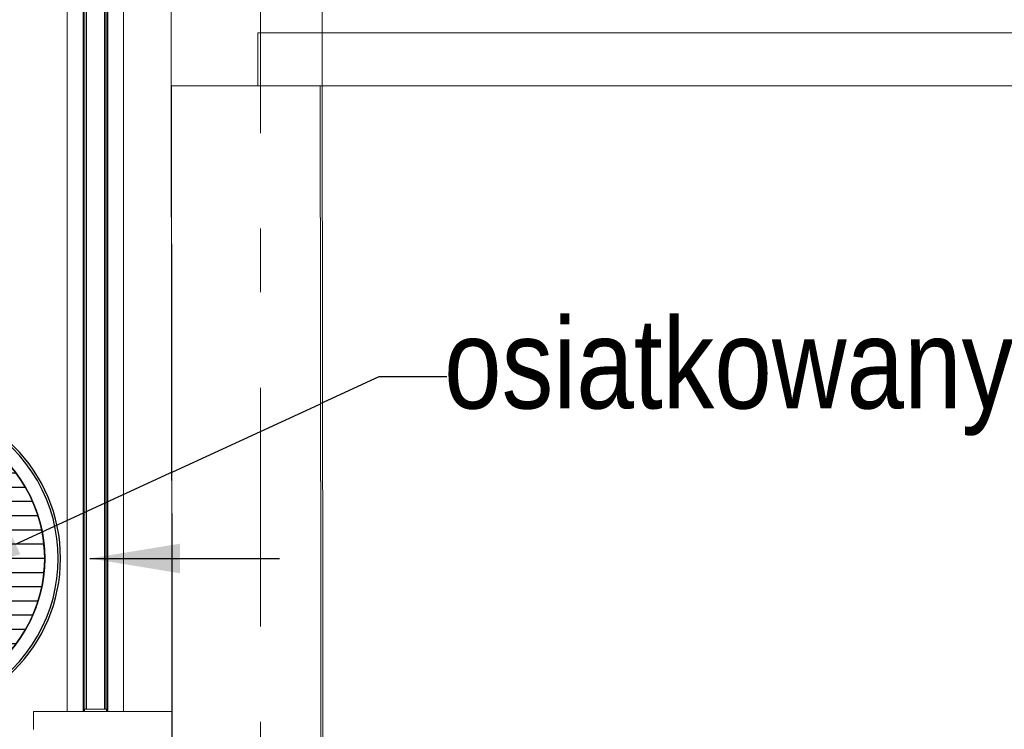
# Model space of a CAD drawing. Header units: millimetres. Extents: x -47038 to 86296, y -75637 to 48966.
# Tile 88 of 174: x -32573 to -30393, y 26784 to 28356. Entities that reach past the tile are written whole.
import ezdxf
from ezdxf import colors
from ezdxf.entities.mleader import LeaderData, LeaderLine
from ezdxf.math import Vec2, Vec3

# ---------------------------------------------------------------- set-up
doc = ezdxf.new("R2010")
doc.units = ezdxf.units.MM
for name, pattern in [('Kropki i Kreski', [0]), ('Przerywana', [564.444447, 282.222223, -282.222223]), ('Przerywana podwójnie', [109.361107, 52.916665, -21.166666, 14.111111, -21.166666]), ('Wipeout_Contour', [1000, 0, -1000])]:
    doc.linetypes.add(name, pattern=pattern)
for name, color, linetype, lineweight, true_color in [('00 - nowa technologia myjni_Nr_pióra__95', 7, 'Continuous', 20, 0x7c7c7c), ('103-Z Zakres opracowania_Nr_pióra__95', 7, 'Continuous', 140, 0x7c7c7c), ('410-K Osie główne_Nr_pióra__95', 7, 'Continuous', 20, 0x7c7c7c), ('420-K Ściany_Nr_pióra__95', 7, 'Continuous', 20, 0x7c7c7c), ('460 - Stropy_Nr_pióra__95', 7, 'Continuous', 20, 0x7c7c7c), ('Nowe_460 - Stropy_Nr_pióra__95', 7, 'Continuous', 13, 0x7c7c7c)]:
    doc.layers.add(name, color=color, linetype=linetype, lineweight=lineweight, true_color=true_color)
for name, color, linetype, lineweight in [('201-A Ppoż_Nr_pióra__31', 1, 'Continuous', 30), ('FLUID-LWA', 10, 'Continuous', 30), ('IS_Wentylacja_Opis', 7, 'Continuous', 13), ('XREF', 8, 'Continuous', 9)]:
    doc.layers.add(name, color=color, linetype=linetype, lineweight=lineweight)
for name, color, linetype in [('420-K Ściany', 7, 'Continuous'), ('FLUID-LWA-200-ARRGR', 7, 'Continuous'), ('FLUID-LWA-INS', 10, 'Continuous')]:
    doc.layers.add(name, color=color, linetype=linetype)
doc.styles.add('FDBES', font='simplex.shx')
doc.styles.get("Standard").update_dxf_attribs({"font": 'arial.ttf'})
doc.linetypes.add('PPOZ REI 60', pattern='A,0,[1,A.01 RZUT PARTERU1.Shx,S=1.984127,R=0,X=0,Y=0],-400,0', length=400)
doc.dimstyles.new('FDBES', dxfattribs={"dimscale": 50, "dimtxt": 4, "dimasz": 2.5, "dimexe": 0.8, "dimexo": 2, "dimgap": 1, "dimtad": 1, "dimdsep": 46, "dimtxsty": 'FDBES', "dimcen": 2.5, "dimclrd": 4, "dimclre": 5, "dimadec": 0, "dimazin": 0, "dimtfac": 1, "dimtmove": 0, "dimatfit": 3, "dimfxl": 1, "dimarcsym": 0})

# ---------------------------------------------------------------- blocks, each defined once
blk = doc.blocks.new('*U2812')
at = {"color": 14, "linetype": 'Continuous', "lineweight": -3, "extrusion": (-1, -5.47382e-48, -6.12323e-17)}
for major_axis in [(0, 0, 315), (0, 0, -315)]:
    blk.add_ellipse((0, 0), major_axis=major_axis, ratio=1, start_param=0, end_param=3.141593, dxfattribs=at)
at = {"color": 14, "linetype": 'Continuous', "lineweight": -2, "extrusion": (1, 5.47382e-48, 6.12323e-17)}
for major_axis in [(0, 0, -315), (0, 0, 315)]:
    blk.add_ellipse((0, 0), major_axis=major_axis, ratio=1, start_param=0, end_param=3.141593, dxfattribs=at)
at = {"layer": 'FLUID-LWA-INS', "linetype": 'Kropki i Kreski', "lineweight": -3, "extrusion": (1, 5.47382e-48, 6.12323e-17)}
for major_axis in [(0, 0, -345), (0, 0, 345)]:
    blk.add_ellipse((0, 0), major_axis=major_axis, ratio=1, start_param=0, end_param=3.141593, dxfattribs=at)
blk = doc.blocks.new('*U2813')
at = {"linetype": 'Continuous', "lineweight": -3}
for p, q in [((0, 315), (0, -315)), ((0, 313.4, 31.5), (0, -313.4, 31.5)), ((0, 313.4, -31.5), (0, -313.4, -31.5)), ((0, 308.6, 63), (0, -308.6, 63)), ((0, 308.6, -63), (0, -308.6, -63)), ((0, 300.5, 94.5), (0, -300.5, 94.5)), ((0, 300.5, -94.5), (0, -300.5, -94.5)), ((0, 288.7, 126), (0, -288.7, 126)), ((0, 288.7, -126), (0, -288.7, -126)), ((0, 272.8, 157.5), (0, -272.8, 157.5)), ((0, 272.8, -157.5), (0, -272.8, -157.5)), ((0, 252, 189), (0, -252, 189)), ((0, 252, -189), (0, -252, -189)), ((0, 225, 220.5), (0, -225, 220.5)), ((0, 225, -220.5), (0, -225, -220.5)), ((0, 189, 252), (0, -189, 252)), ((0, 189, -252), (0, -189, -252)), ((0, 137.3, 283.5), (0, -137.3, 283.5)), ((0, 137.3, -283.5), (0, -137.3, -283.5))]:
    blk.add_line(p, q, dxfattribs=at)
at = {"color": 0, "linetype": 'ByBlock', "lineweight": -2, "extrusion": (1, 4.41635e-48, -3.60622e-32)}
blk.add_ellipse((0, 0), major_axis=(0, -350), ratio=1, dxfattribs=at)
blk.add_ellipse((0, 0), major_axis=(0, -350), ratio=1, dxfattribs=at)
at = {"color": 14, "linetype": 'Continuous', "lineweight": -2, "extrusion": (-1, -2.24964e-32, 1.83697e-16)}
for major_axis, start_param, end_param in [((0, 0, 315), 1.570796, 3.141593), ((0, 0, 315), 0, 1.570796), ((0, 0, -315), 0, 3.141593)]:
    blk.add_ellipse((0, 0), major_axis=major_axis, ratio=1, start_param=start_param, end_param=end_param, dxfattribs=at)
at = {"color": 0, "linetype": 'ByBlock', "lineweight": -2, "extrusion": (-1, -4.90705e-48, 4.00691e-32)}
for start_param, end_param in [(4.712389, 7.853982), (1.570796, 4.712389)]:
    blk.add_ellipse((0, 0), major_axis=(0, 315), ratio=1, start_param=start_param, end_param=end_param, dxfattribs=at)
at = {"color": 0, "linetype": 'ByBlock', "lineweight": -2, "extrusion": (-1, 2.40741e-32, -4.42234e-48)}
blk.add_ellipse((0, 0), major_axis=(0, 0.0005), ratio=1, dxfattribs=at)
blk = doc.blocks.new('parter 2025.10.15')
at = {"layer": '00 - nowa technologia myjni_Nr_pióra__95', "color": 8, "linetype": 'Continuous', "lineweight": 5}
for p, q in [((603.53, 2383.58), (603.53, 2138.58)), ((607.53, 2383.58), (607.53, 2138.58)), ((599.28, 2320.01), (599.28, 2256.93)), ((602.78, 2320.01), (602.78, 2256.93)), ((603, 2320.01), (603, 2256.93)), ((603.48, 2320.01), (603.48, 2256.93)), ((607.81, 2320.01), (607.81, 2256.93)), ((608.13, 2320.01), (608.13, 2256.93)), ((608.28, 2320.01), (608.28, 2256.93)), ((611.78, 2320.01), (611.78, 2256.93)), ((599.28, 2213.88), (599.28, 2256.93)), ((602.78, 2213.88), (602.78, 2256.93)), ((603, 2213.88), (603, 2256.93)), ((603.48, 2213.88), (603.48, 2256.93)), ((607.81, 2213.88), (607.81, 2256.93)), ((608.13, 2213.88), (608.13, 2256.93)), ((608.28, 2213.88), (608.28, 2256.93)), ((611.78, 2213.88), (611.78, 2256.93)), ((599.28, 2138.87), (599.28, 2213.88)), ((602.78, 2138.87), (602.78, 2213.88)), ((603, 2138.87), (603, 2213.88)), ((603.48, 2138.87), (603.48, 2213.88)), ((607.81, 2138.87), (607.81, 2213.88)), ((608.13, 2138.87), (608.13, 2213.88)), ((608.28, 2138.87), (608.28, 2213.88)), ((611.78, 2138.87), (611.78, 2213.88)), ((629.43, 2138.08), (591.83, 2138.08)), ((591.83, 2137.58), (591.83, 2138.08)), ((591.83, 2137.58), (591.83, 2134.58)), ((599.28, 2138.08), (599.28, 2138.87)), ((602.78, 2138.08), (602.78, 2138.87)), ((603, 2138.08), (603, 2138.87)), ((603.11, 2138.58), (603.11, 2138.08)), ((603.93, 2138.58), (603.11, 2138.58)), ((603.48, 2138.58), (603.48, 2138.87)), ((607.13, 2138.58), (603.93, 2138.58)), ((607.96, 2138.58), (607.13, 2138.58)), ((607.81, 2138.58), (607.81, 2138.87)), ((607.96, 2138.58), (607.96, 2138.08)), ((608.13, 2138.08), (608.13, 2138.87)), ((608.28, 2138.08), (608.28, 2138.87)), ((611.78, 2138.08), (611.78, 2138.87)), ((629.43, 2138.53), (629.43, 2138.93)), ((629.43, 2138.93), (634.43, 2138.93)), ((629.43, 2138.5), (629.43, 2138.53)), ((629.43, 2138.53), (634.43, 2138.53)), ((629.43, 2137.9), (629.43, 2138.5)), ((629.43, 2138.5), (641.93, 2138.5)), ((629.43, 2137.9), (629.43, 2134.25)), ((634.43, 2138.53), (634.43, 2138.93)), ((634.43, 2138.5), (634.43, 2138.53)), ((636.93, 2138.53), (636.93, 2138.93)), ((636.93, 2138.93), (641.93, 2138.93)), ((636.93, 2138.5), (636.93, 2138.53)), ((636.93, 2138.53), (641.93, 2138.53)), ((641.73, 2137.03), (641.78, 2137.08)), ((641.73, 2135.62), (641.73, 2137.03)), ((641.78, 2135.6), (641.78, 2137.08)), ((641.93, 2137.08), (641.78, 2137.08)), ((641.93, 2138.53), (641.93, 2138.93)), ((641.93, 2138.08), (641.93, 2138.53)), ((641.93, 2138.08), (641.93, 2138.5)), ((641.93, 2138), (641.93, 2138.08)), ((641.93, 2138.08), (642.53, 2138.08)), ((641.93, 2138), (641.93, 2137.25)), ((641.93, 2136.73), (641.93, 2137.25)), ((640.23, 2136.5), (640.31, 2136.58)), ((640.23, 2136.5), (640.23, 2136.28)), ((640.23, 2136.28), (640.23, 2135.66)), ((640.23, 2135.66), (640.31, 2135.58)), ((640.31, 2136.58), (640.31, 2136.32)), ((640.31, 2136.58), (640.89, 2136.58)), ((640.31, 2136.32), (640.31, 2135.58)), ((640.31, 2135.58), (640.89, 2135.58)), ((640.89, 2136.81), (640.91, 2136.88)), ((640.89, 2136.81), (640.89, 2136.43)), ((640.89, 2136.43), (640.89, 2135.35)), ((640.89, 2135.35), (640.91, 2135.28)), ((640.91, 2136.88), (640.94, 2136.88)), ((640.94, 2135.28), (640.91, 2135.28)), ((640.94, 2136.88), (641.68, 2136.88)), ((640.94, 2136.08), (641.68, 2136.08)), ((640.94, 2135.28), (641.68, 2135.28)), ((641.71, 2136.88), (641.68, 2136.88)), ((641.68, 2135.28), (641.71, 2135.28)), ((641.73, 2136.81), (641.71, 2136.88)), ((641.73, 2135.35), (641.71, 2135.28)), ((641.73, 2135.13), (641.73, 2135.62)), ((641.73, 2135.13), (641.78, 2135.08)), ((641.78, 2135.08), (641.78, 2135.6)), ((641.93, 2135.08), (641.78, 2135.08)), ((641.93, 2136.73), (641.93, 2135.48)), ((641.93, 2134.98), (641.93, 2135.48)), ((641.93, 2134.17), (641.93, 2134.98)), ((591.83, 2134.08), (591.83, 2134.58)), ((629.43, 2133.65), (629.43, 2134.25)), ((641.93, 2134.08), (641.93, 2134.17))]:
    blk.add_line(p, q, dxfattribs=at)
for points in [[(640.91, 2136.46), (640.91, 2136.58), (640.92, 2136.7), (640.94, 2136.88)], [(640.91, 2136.46), (640.91, 2136.34), (640.93, 2136.21), (640.94, 2136.08)], [(640.94, 2136.08), (640.93, 2135.95), (640.92, 2135.83), (640.91, 2135.67), (640.92, 2135.51), (640.93, 2135.4), (640.94, 2135.28)], [(641.71, 2136.46), (641.71, 2136.58), (641.7, 2136.7), (641.68, 2136.88)], [(641.71, 2136.46), (641.71, 2136.34), (641.7, 2136.21), (641.68, 2136.08)], [(641.68, 2136.08), (641.7, 2135.95), (641.71, 2135.83), (641.71, 2135.67), (641.71, 2135.51), (641.7, 2135.4), (641.68, 2135.28)]]:
    blk.add_lwpolyline(points, dxfattribs=at)
at = {"layer": '103-Z Zakres opracowania_Nr_pióra__95', "color": 8, "linetype": 'Przerywana', "lineweight": 5}
blk.add_lwpolyline([(-45.53, 3079.65), (654.37, 3079.65), (654.37, 2747.81), (1099.75, 2747.81), (1099.75, 2276.77), (655.29, 2276.77), (655.29, -103.95), (-45.53, -103.95)], close=True, dxfattribs=at)
at = {"layer": '201-A Ppoż_Nr_pióra__31', "color": 8, "linetype": 'PPOZ REI 60', "lineweight": 5}
for p, q in [((1082.63, 2288.49), (641.51, 2288.49)), ((641.51, 2288.49), (641.51, -3.9))]:
    blk.add_line(p, q, dxfattribs=at)
at = {"color": 8, "linetype": 'Wipeout_Contour', "lineweight": 5, "ltscale": 6017.385693}
blk.add_wipeout([(655.29, 2276.77), (622.29, 2276.77), (625.07, 59.14), (658.07, 59.1)], dxfattribs=at).dxf.layer = '420-K Ściany'
at = {"layer": '410-K Osie główne_Nr_pióra__95', "color": 8, "linetype": 'Przerywana podwójnie', "lineweight": 5}
blk.add_line((642.06, 3303.44), (642.06, -164.96), dxfattribs=at)
at = {"layer": '420-K Ściany_Nr_pióra__95', "color": 8, "linetype": 'Continuous', "lineweight": 5}
blk.add_line((655.29, 2276.77), (622.29, 2276.77), dxfattribs=at)
blk.add_line((655.29, 2276.77), (622.29, 2276.77), dxfattribs=at)
at = {"layer": '420-K Ściany_Nr_pióra__95', "color": 8, "linetype": 'Continuous', "lineweight": 5, "flags": 128}
for points in [[(621.93, 2570.7), (625.07, 59.14)], [(622.25, 2309.77), (622.29, 2276.77)], [(622.29, 2276.77), (625.07, 59.14)], [(658.07, 59.1), (655.29, 2276.77)], [(655.29, 2276.77), (1066.75, 2276.77)], [(658.08, 56.8), (655.29, 2276.77)]]:
    blk.add_lwpolyline(points, dxfattribs=at)
at = {"layer": '460 - Stropy_Nr_pióra__95', "color": 8, "linetype": 'Continuous', "lineweight": 5, "flags": 128}
blk.add_lwpolyline([(6.75, 7.87), (658.57, 7.05), (655.73, 2276.77), (655.14, 2747.25), (654.75, 3058.7), (10.58, 3058.7)], close=True, dxfattribs=at)
at = {"layer": 'Nowe_460 - Stropy_Nr_pióra__95', "color": 8, "linetype": 'Continuous', "lineweight": 5, "flags": 128}
blk.add_lwpolyline([(1099.75, 2747.25), (655.14, 2747.25), (655.73, 2276.77), (1099.75, 2276.77)], close=True, dxfattribs=at)
blk = doc.blocks.new('*U2790')
blk.add_leader([(0, 0), (0, 420)], dimstyle='FDBES', override={"dimscale": 80, "dimclrd": 256})

msp = doc.modelspace()

# ---------------------------------------------------------------- block references
at = {"layer": 'XREF', "xscale": 10, "yscale": 10, "zscale": 10}
msp.add_blockref('parter 2025.10.15', (-38460.6, 5442.3), dxfattribs=at)

# ---------------------------------------------------------------- next in the draw order: block references
at = {"layer": 'FLUID-LWA', "linetype": 'Continuous', "extrusion": (1.22465e-16, -1, 1.83697e-16), "rotation": 270}
msp.add_blockref('*U2813', (-32832.7, 4962.3, -27162.2), dxfattribs=at)
at = {"layer": 'FLUID-LWA', "linetype": 'Continuous', "extrusion": (0, 1, 6.12323e-17), "rotation": 89.99999999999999}
msp.add_blockref('*U2812', (32832.7, 6214, 27162.2), dxfattribs=at)
at = {"layer": 'FLUID-LWA-200-ARRGR', "rotation": 270}
msp.add_blockref('*U2790', (-32417.7, 27162.2, 4962.3), dxfattribs=at)

# ---------------------------------------------------------------- next in the draw order: leaders
at = {"layer": 'IS_Wentylacja_Opis'}
ml = msp.add_multileader_mtext('Standard', dxfattribs=at)
ml.set_content('\\fArial Narrow|b0|i0|c238;osiatkowany króciec')
ml.set_leader_properties()
ml.build(insert=Vec2(0, 0))
ml.multileader.update_dxf_attribs({"dogleg_length": 150, "arrow_head_size": 150})
ctx = ml.context
ctx.base_point, ctx.char_height, ctx.arrow_head_size, ctx.plane_origin = Vec3(-31627.1, 27565.2, 6942.5), 200, 150, Vec3(67752268.1, -56884160.9, 6942.5)
ctx.text_align_type = 2
notes = []
notes.append((ctx, [(0, (1, 1, 0), (-31777.1, 27565.2, 6942.5), (1, 0.000231), 150, [(1, [(-32718.2, 27130.7, 6942.5)], 0, [])])]))
ctx.mtext.insert, ctx.mtext.alignment = Vec3(-29583.1, 27694.6, 6942.5), 3
for ctx, leaders in notes:
    for number, flags, end, landing, length, lines in leaders:
        leader = LeaderData()
        leader.index, (leader.has_last_leader_line, leader.has_dogleg_vector, leader.attachment_direction) = number, flags
        leader.last_leader_point, leader.dogleg_vector, leader.dogleg_length = Vec3(end), Vec3(landing), length
        for number, points, colour, breaks in lines:
            line = LeaderLine()
            line.index, line.vertices, line.color, line.breaks = number, Vec3.list(points), colors.encode_raw_color(colour), breaks
            leader.lines.append(line)
        ctx.leaders.append(leader)

doc.saveas('drawing.dxf')
